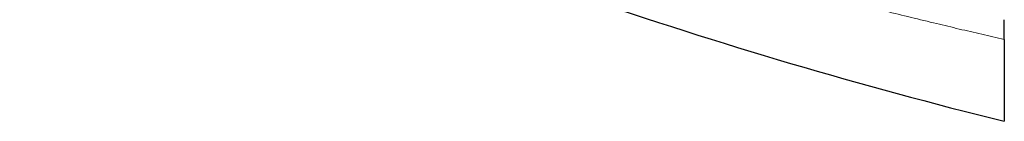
# Model space of a CAD drawing. Header units: millimetres. Extents: x 8 to 1339, y 12 to 1557.
# Tile 1 of 46: x 130 to 228, y 320 to 330. Entities that reach past the tile are written whole.
import ezdxf

# ---------------------------------------------------------------- set-up
doc = ezdxf.new("R2010")
doc.units = ezdxf.units.MM

msp = doc.modelspace()

# ---------------------------------------------------------------- linework, layer by layer
at = {"color": 7, "linetype": 'Continuous', "lineweight": 30}
msp.add_line((227.858, 328.131), (227.858, 320.019), dxfattribs=at)
msp.add_arc((347.741, 805.434), 500, 246.03661, 256.1272, dxfattribs=at)
at = {"color": 252, "linetype": 'Continuous', "lineweight": 0}
msp.add_open_spline([(129.959, 358.938), (130.687, 358.637), (132.145, 358.036), (134.364, 357.136), (136.606, 356.238), (138.874, 355.342), (141.166, 354.448), (143.488, 353.554), (145.842, 352.66), (148.227, 351.767), (150.635, 350.877), (153.066, 349.992), (155.52, 349.111), (158.005, 348.231), (160.522, 347.352), (163.072, 346.475), (165.643, 345.604), (168.234, 344.738), (170.847, 343.879), (173.487, 343.024), (176.156, 342.173), (178.852, 341.326), (181.568, 340.487), (184.302, 339.656), (187.055, 338.832), (189.597, 338.084), (191.925, 337.409), (194.034, 336.805), (196.257, 336.176), (198.596, 335.524), (201.051, 334.849), (203.518, 334.182), (205.996, 333.522), (208.488, 332.868), (210.994, 332.221), (213.514, 331.58), (216.044, 330.948), (218.582, 330.324), (221.023, 329.733), (223.366, 329.175), (225.608, 328.649), (227.108, 328.303), (227.858, 328.131)], degree=3, knots=[0, 0, 0, 0, 0.026315, 0.052636, 0.078958, 0.105281, 0.131601, 0.157917, 0.18447, 0.211027, 0.237587, 0.264147, 0.290705, 0.317258, 0.344124, 0.370995, 0.397869, 0.424743, 0.451614, 0.47848, 0.505597, 0.53272, 0.559846, 0.586971, 0.614094, 0.641211, 0.661658, 0.682106, 0.702553, 0.72604, 0.749529, 0.773019, 0.796509, 0.819995, 0.843595, 0.867198, 0.890802, 0.914404, 0.938004, 0.958669, 0.979335, 1, 1, 1, 1], dxfattribs=at)
at = {"color": 7, "linetype": 'Continuous', "lineweight": 30}
msp.add_open_spline([(227.858, 328.131), (227.858, 328.142), (227.858, 328.165), (227.858, 328.23), (227.858, 328.316), (227.858, 328.425), (227.858, 328.554), (227.858, 328.702), (227.858, 328.867), (227.858, 329.047), (227.858, 329.239), (227.858, 329.443), (227.858, 329.655), (227.858, 329.874), (227.858, 330.022), (227.858, 330.096)], degree=3, knots=[0, 0, 0, 0, 0.076637, 0.153514, 0.230143, 0.306809, 0.383722, 0.460389, 0.5366, 0.613051, 0.689271, 0.766508, 0.843982, 0.921231, 1, 1, 1, 1], dxfattribs=at)

doc.saveas('drawing.dxf')
